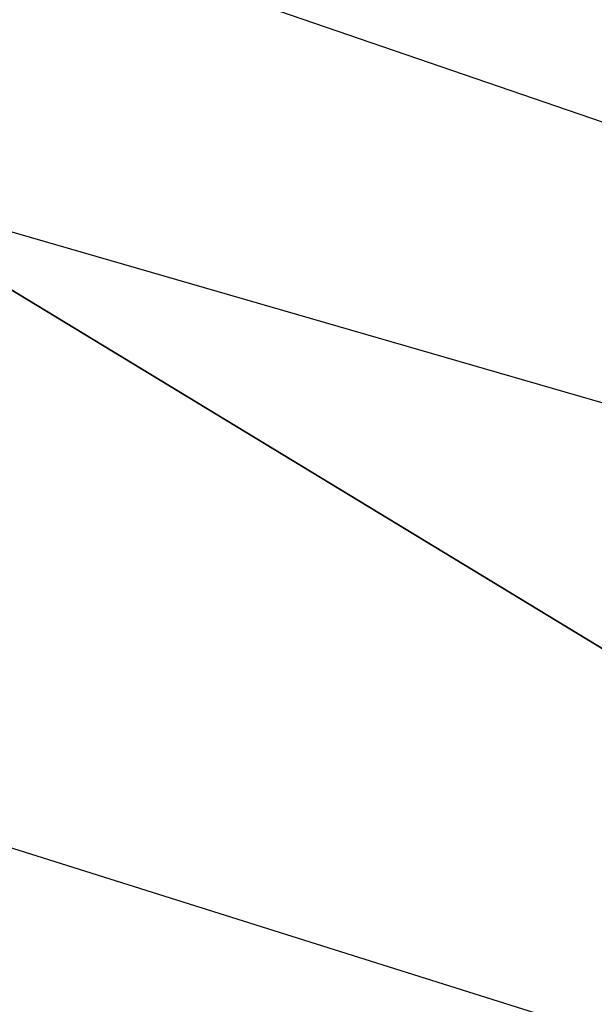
# Model space of a CAD drawing. Header units: millimetres. Extents: x 11 to 117, y -52 to 37.
# Tile 149 of 256: x 31.639 to 32.188, y -42.146 to -41.206. Entities that reach past the tile are written whole.
import ezdxf

# ---------------------------------------------------------------- set-up
doc = ezdxf.new("R2010")
doc.units = ezdxf.units.MM
doc.header["$LTSCALE"] = 25.4
doc.layers.get('0').update_dxf_attribs({"true_color": 0xff5454})

# ---------------------------------------------------------------- blocks, each defined once
blk = doc.blocks.new('PROFILE-IRIS-LED-7W-8995-8997-8996-8998.STL#2')
at = {"color": 7, "true_color": 0xffffff}
mesh = blk.add_polyface(dxfattribs=at)
corners = [(32.81221, -41.51527, 44.05942), (30.1014, -38.72538, 45.87444), (29.66289, -40.43543, 43.83154), (33.25072, -39.80522, 46.10232)]
mesh.append_faces([[corners[k] for k in face] for face in [(0, 1, 2), (1, 0, 3)]], dxfattribs={"vtx0": -1, "color": 7})
at = {"color": 18, "true_color": 0x000000}
mesh = blk.add_polyface(dxfattribs=at)
corners = [(31.45674, -41.35822, 34.80281), (34.06034, -42.93824, 33.95973), (31.25928, -42.12821, 33.88294), (34.25779, -42.16825, 34.87961)]
mesh.append_faces([[corners[k] for k in face] for face in [(0, 1, 2), (1, 0, 3)]], dxfattribs={"vtx0": -1, "color": 18})
mesh = blk.add_polyface(dxfattribs=at)
corners = [(31.36522, -50.51014, 33.35669), (30.17356, -41.53767, 42.70164), (28.13367, -49.49245, 33.19849), (33.40511, -42.55536, 42.85985)]
mesh.append_faces([[corners[k] for k in face] for face in [(0, 1, 2), (1, 0, 3)]], dxfattribs={"vtx0": -1, "color": 18})

msp = doc.modelspace()

# ---------------------------------------------------------------- block references
at = {"color": 0}
msp.add_blockref('PROFILE-IRIS-LED-7W-8995-8997-8996-8998.STL#2', (0, 0), dxfattribs=at)

doc.saveas('drawing.dxf')
